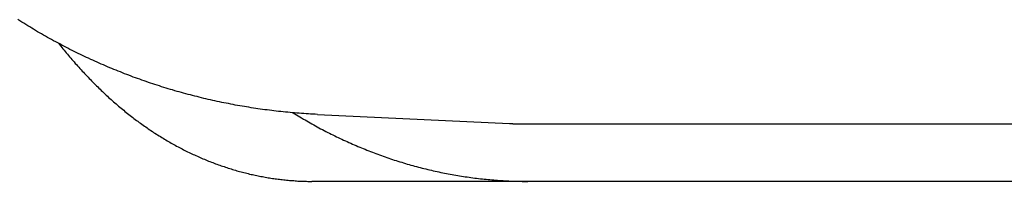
# Model space of a CAD drawing. Extents: x 987 to 2641, y 1244 to 2490.
# Tile 37 of 138: x 1951.95 to 1960.51, y 1753.41 to 1754.82. Entities that reach past the tile are written whole.
import ezdxf

# ---------------------------------------------------------------- set-up
doc = ezdxf.new("R2010")
doc.units = 0
doc.layers.add('KF_GRAVIS_8_DIM', color=1, linetype='CONTINUOUS')
doc.layers.add('KF_GRAVIS_8_LEFT', color=7, linetype='CONTINUOUS')

# ---------------------------------------------------------------- blocks, each defined once
blk = doc.blocks.new('*U13')
at = {"layer": 'KF_GRAVIS_8_LEFT'}
for p, q in [((-98.8469, -391.9171), (-97.1781, -391.9962)), ((-97.019, -392), (-74.0076, -392)), ((-84.3182, -392.5), (-98.8954, -392.5))]:
    blk.add_line(p, q, dxfattribs=at)
for points in [[(-98.8469, -391.917, 0), (-98.8669, -391.916, 0), (-98.8869, -391.915, 0), (-98.9068, -391.914, 0), (-98.9268, -391.913, 0), (-98.9468, -391.911, 0), (-98.9667, -391.91, 0), (-98.9867, -391.909, 0), (-99.0067, -391.907, 0), (-99.0266, -391.906, 0), (-99.0465, -391.904, 0), (-99.0665, -391.902, 0), (-99.0864, -391.9, 0), (-99.1063, -391.898, 0), (-99.1262, -391.896, 0), (-99.1461, -391.894, 0), (-99.166, -391.892, 0), (-99.1859, -391.89, 0), (-99.2058, -391.888, 0), (-99.2257, -391.886, 0), (-99.2456, -391.883, 0), (-99.2654, -391.881, 0), (-99.2853, -391.878, 0), (-99.3051, -391.876, 0), (-99.3249, -391.873, 0), (-99.3448, -391.87, 0), (-99.3646, -391.867, 0), (-99.3844, -391.864, 0), (-99.4042, -391.861, 0), (-99.4239, -391.858, 0), (-99.4437, -391.855, 0), (-99.4634, -391.852, 0), (-99.4832, -391.849, 0), (-99.5029, -391.845, 0), (-99.5226, -391.842, 0), (-99.5423, -391.838, 0), (-99.562, -391.835, 0), (-99.5817, -391.831, 0), (-99.6014, -391.827, 0), (-99.621, -391.823, 0), (-99.6406, -391.82, 0), (-99.6603, -391.816, 0), (-99.6799, -391.812, 0), (-99.6995, -391.807, 0), (-99.719, -391.803, 0), (-99.7386, -391.799, 0), (-99.7581, -391.795, 0), (-99.7777, -391.79, 0), (-99.7972, -391.786, 0), (-99.8167, -391.781, 0), (-99.8362, -391.777, 0), (-99.8556, -391.772, 0), (-99.8751, -391.767, 0), (-99.8945, -391.762, 0), (-99.9139, -391.757, 0), (-99.9333, -391.753, 0), (-99.9526, -391.747, 0), (-99.972, -391.742, 0), (-99.9913, -391.737, 0), (-100.011, -391.732, 0), (-100.03, -391.727, 0), (-100.049, -391.721, 0), (-100.068, -391.716, 0), (-100.088, -391.71, 0), (-100.107, -391.704, 0), (-100.126, -391.699, 0), (-100.145, -391.693, 0), (-100.164, -391.687, 0), (-100.184, -391.681, 0), (-100.203, -391.675, 0), (-100.222, -391.669, 0), (-100.241, -391.663, 0), (-100.26, -391.657, 0), (-100.279, -391.65, 0), (-100.298, -391.644, 0), (-100.317, -391.638, 0), (-100.336, -391.631, 0), (-100.355, -391.625, 0), (-100.374, -391.618, 0), (-100.392, -391.611, 0), (-100.411, -391.604, 0), (-100.43, -391.597, 0), (-100.449, -391.591, 0), (-100.468, -391.584, 0), (-100.486, -391.576, 0), (-100.505, -391.569, 0), (-100.524, -391.562, 0), (-100.542, -391.555, 0), (-100.561, -391.547, 0), (-100.58, -391.54, 0), (-100.598, -391.532, 0), (-100.617, -391.525, 0), (-100.635, -391.517, 0), (-100.654, -391.51, 0), (-100.672, -391.502, 0), (-100.691, -391.494, 0), (-100.709, -391.486, 0), (-100.727, -391.478, 0), (-100.746, -391.47, 0), (-100.764, -391.462, 0), (-100.782, -391.453, 0), (-100.801, -391.445, 0), (-100.819, -391.437, 0), (-100.837, -391.428, 0), (-100.855, -391.42, 0), (-100.873, -391.411, 0), (-100.891, -391.403, 0), (-100.909, -391.394, 0), (-100.927, -391.385, 0), (-100.945, -391.376, 0), (-100.963, -391.368, 0), (-100.981, -391.359, 0), (-100.999, -391.35, 0), (-101.017, -391.34, 0), (-101.035, -391.331, 0), (-101.053, -391.322, 0), (-101.07, -391.313, 0), (-101.088, -391.303, 0), (-101.106, -391.294, 0), (-101.123, -391.284, 0), (-101.141, -391.275, 0), (-101.159, -391.265, 0), (-101.176, -391.255, 0), (-101.194, -391.246, 0), (-101.211, -391.236, 0), (-101.228, -391.226, 0), (-101.246, -391.216, 0), (-101.263, -391.206, 0), (-101.281, -391.196, 0), (-101.298, -391.185, 0), (-101.315, -391.175, 0), (-101.332, -391.165, 0), (-101.349, -391.154, 0), (-101.366, -391.144, 0), (-101.384, -391.133, 0), (-101.401, -391.123, 0), (-101.418, -391.112, 0), (-101.435, -391.101, 0), (-101.451, -391.091, 0)], [(-101.098, -391.297, 0), (-101.089, -391.309, 0), (-101.079, -391.321, 0), (-101.07, -391.333, 0), (-101.06, -391.345, 0), (-101.05, -391.356, 0), (-101.041, -391.368, 0), (-101.031, -391.38, 0), (-101.021, -391.391, 0), (-101.012, -391.403, 0), (-101.002, -391.415, 0), (-100.992, -391.426, 0), (-100.982, -391.438, 0), (-100.972, -391.449, 0), (-100.963, -391.46, 0), (-100.953, -391.472, 0), (-100.943, -391.483, 0), (-100.933, -391.494, 0), (-100.923, -391.505, 0), (-100.913, -391.516, 0), (-100.903, -391.528, 0), (-100.892, -391.539, 0), (-100.882, -391.55, 0), (-100.872, -391.56, 0), (-100.862, -391.571, 0), (-100.852, -391.582, 0), (-100.842, -391.593, 0), (-100.831, -391.604, 0), (-100.821, -391.614, 0), (-100.811, -391.625, 0), (-100.8, -391.635, 0), (-100.79, -391.646, 0), (-100.779, -391.656, 0), (-100.769, -391.667, 0), (-100.758, -391.677, 0), (-100.748, -391.687, 0), (-100.737, -391.698, 0), (-100.727, -391.708, 0), (-100.716, -391.718, 0), (-100.706, -391.728, 0), (-100.695, -391.738, 0), (-100.684, -391.748, 0), (-100.674, -391.758, 0), (-100.663, -391.768, 0), (-100.652, -391.777, 0), (-100.641, -391.787, 0), (-100.63, -391.797, 0), (-100.62, -391.806, 0), (-100.609, -391.816, 0), (-100.598, -391.825, 0), (-100.587, -391.835, 0), (-100.576, -391.844, 0), (-100.565, -391.853, 0), (-100.554, -391.863, 0), (-100.543, -391.872, 0), (-100.532, -391.881, 0), (-100.521, -391.89, 0), (-100.51, -391.899, 0), (-100.499, -391.908, 0), (-100.488, -391.917, 0), (-100.476, -391.926, 0), (-100.465, -391.934, 0), (-100.454, -391.943, 0), (-100.443, -391.952, 0), (-100.432, -391.96, 0), (-100.42, -391.969, 0), (-100.409, -391.977, 0), (-100.398, -391.986, 0), (-100.386, -391.994, 0), (-100.375, -392.002, 0), (-100.364, -392.01, 0), (-100.352, -392.018, 0), (-100.341, -392.026, 0), (-100.329, -392.034, 0), (-100.318, -392.042, 0), (-100.306, -392.05, 0), (-100.295, -392.058, 0), (-100.283, -392.066, 0), (-100.272, -392.073, 0), (-100.26, -392.081, 0), (-100.248, -392.088, 0), (-100.237, -392.096, 0), (-100.225, -392.103, 0), (-100.213, -392.11, 0), (-100.202, -392.118, 0), (-100.19, -392.125, 0), (-100.178, -392.132, 0), (-100.167, -392.139, 0), (-100.155, -392.146, 0), (-100.143, -392.153, 0), (-100.131, -392.159, 0), (-100.119, -392.166, 0), (-100.108, -392.173, 0), (-100.096, -392.179, 0), (-100.084, -392.186, 0), (-100.072, -392.192, 0), (-100.06, -392.199, 0), (-100.048, -392.205, 0), (-100.036, -392.211, 0), (-100.024, -392.218, 0), (-100.012, -392.224, 0), (-100, -392.23, 0), (-99.9882, -392.236, 0), (-99.9762, -392.242, 0), (-99.9642, -392.248, 0), (-99.9521, -392.253, 0), (-99.9401, -392.259, 0), (-99.928, -392.265, 0), (-99.9159, -392.27, 0), (-99.9039, -392.276, 0), (-99.8917, -392.281, 0), (-99.8796, -392.287, 0), (-99.8675, -392.292, 0), (-99.8554, -392.297, 0), (-99.8432, -392.303, 0), (-99.831, -392.308, 0), (-99.8189, -392.313, 0), (-99.8067, -392.318, 0), (-99.7945, -392.323, 0), (-99.7823, -392.327, 0), (-99.7701, -392.332, 0), (-99.7578, -392.337, 0), (-99.7456, -392.342, 0), (-99.7334, -392.346, 0), (-99.7211, -392.351, 0), (-99.7088, -392.355, 0), (-99.6966, -392.359, 0), (-99.6843, -392.364, 0), (-99.672, -392.368, 0), (-99.6597, -392.372, 0), (-99.6474, -392.376, 0), (-99.6351, -392.38, 0), (-99.6228, -392.384, 0), (-99.6105, -392.388, 0), (-99.5982, -392.392, 0), (-99.5859, -392.396, 0), (-99.5735, -392.399, 0), (-99.5612, -392.403, 0), (-99.5488, -392.407, 0), (-99.5365, -392.41, 0), (-99.5242, -392.414, 0), (-99.5118, -392.417, 0), (-99.4994, -392.42, 0), (-99.4871, -392.423, 0), (-99.4747, -392.427, 0), (-99.4623, -392.43, 0), (-99.45, -392.433, 0), (-99.4376, -392.436, 0), (-99.4252, -392.439, 0), (-99.4129, -392.441, 0), (-99.4005, -392.444, 0), (-99.3881, -392.447, 0), (-99.3757, -392.45, 0), (-99.3633, -392.452, 0), (-99.351, -392.455, 0), (-99.3386, -392.457, 0), (-99.3262, -392.459, 0), (-99.3138, -392.462, 0), (-99.3015, -392.464, 0), (-99.2891, -392.466, 0), (-99.2767, -392.468, 0), (-99.2643, -392.47, 0), (-99.252, -392.472, 0), (-99.2396, -392.474, 0), (-99.2272, -392.476, 0), (-99.2149, -392.478, 0), (-99.2025, -392.479, 0), (-99.1902, -392.481, 0), (-99.1778, -392.482, 0), (-99.1655, -392.484, 0), (-99.1531, -392.485, 0), (-99.1408, -392.487, 0), (-99.1284, -392.488, 0), (-99.1161, -392.489, 0), (-99.1038, -392.49, 0), (-99.0915, -392.492, 0), (-99.0791, -392.493, 0), (-99.0668, -392.494, 0), (-99.0545, -392.494, 0), (-99.0422, -392.495, 0), (-99.03, -392.496, 0), (-99.0177, -392.497, 0), (-99.0054, -392.497, 0), (-98.9931, -392.498, 0), (-98.9809, -392.498, 0), (-98.9686, -392.499, 0), (-98.9564, -392.499, 0), (-98.9442, -392.499, 0), (-98.932, -392.5, 0), (-98.9197, -392.5, 0), (-98.9075, -392.5, 0), (-98.8954, -392.5, 0)], [(-99.0594, -391.903, 0), (-99.0447, -391.912, 0), (-99.0299, -391.921, 0), (-99.015, -391.93, 0), (-99.0002, -391.939, 0), (-98.9853, -391.948, 0), (-98.9704, -391.957, 0), (-98.9555, -391.965, 0), (-98.9405, -391.974, 0), (-98.9255, -391.982, 0), (-98.9105, -391.991, 0), (-98.8955, -391.999, 0), (-98.8804, -392.008, 0), (-98.8653, -392.016, 0), (-98.8502, -392.024, 0), (-98.8351, -392.033, 0), (-98.8199, -392.041, 0), (-98.8047, -392.049, 0), (-98.7895, -392.057, 0), (-98.7743, -392.065, 0), (-98.759, -392.073, 0), (-98.7438, -392.08, 0), (-98.7285, -392.088, 0), (-98.7131, -392.096, 0), (-98.6978, -392.103, 0), (-98.6824, -392.111, 0), (-98.667, -392.118, 0), (-98.6516, -392.126, 0), (-98.6362, -392.133, 0), (-98.6207, -392.14, 0), (-98.6052, -392.147, 0), (-98.5897, -392.154, 0), (-98.5742, -392.161, 0), (-98.5586, -392.168, 0), (-98.5431, -392.175, 0), (-98.5275, -392.182, 0), (-98.5119, -392.189, 0), (-98.4962, -392.195, 0), (-98.4806, -392.202, 0), (-98.4649, -392.208, 0), (-98.4492, -392.215, 0), (-98.4335, -392.221, 0), (-98.4178, -392.228, 0), (-98.4021, -392.234, 0), (-98.3863, -392.24, 0), (-98.3705, -392.246, 0), (-98.3547, -392.252, 0), (-98.3389, -392.258, 0), (-98.3231, -392.264, 0), (-98.3072, -392.27, 0), (-98.2913, -392.276, 0), (-98.2754, -392.281, 0), (-98.2595, -392.287, 0), (-98.2436, -392.292, 0), (-98.2277, -392.298, 0), (-98.2117, -392.303, 0), (-98.1958, -392.309, 0), (-98.1798, -392.314, 0), (-98.1638, -392.319, 0), (-98.1477, -392.324, 0), (-98.1317, -392.329, 0), (-98.1157, -392.334, 0), (-98.0996, -392.339, 0), (-98.0835, -392.344, 0), (-98.0674, -392.349, 0), (-98.0513, -392.353, 0), (-98.0352, -392.358, 0), (-98.0191, -392.362, 0), (-98.0029, -392.367, 0), (-97.9868, -392.371, 0), (-97.9706, -392.376, 0), (-97.9544, -392.38, 0), (-97.9382, -392.384, 0), (-97.922, -392.388, 0), (-97.9058, -392.392, 0), (-97.8895, -392.396, 0), (-97.8733, -392.4, 0), (-97.857, -392.404, 0), (-97.8407, -392.407, 0), (-97.8245, -392.411, 0), (-97.8082, -392.415, 0), (-97.7919, -392.418, 0), (-97.7755, -392.422, 0), (-97.7592, -392.425, 0), (-97.7429, -392.428, 0), (-97.7265, -392.431, 0), (-97.7102, -392.435, 0), (-97.6938, -392.438, 0), (-97.6775, -392.441, 0), (-97.6611, -392.444, 0), (-97.6447, -392.446, 0), (-97.6283, -392.449, 0), (-97.6119, -392.452, 0), (-97.5955, -392.455, 0), (-97.579, -392.457, 0), (-97.5626, -392.46, 0), (-97.5462, -392.462, 0), (-97.5297, -392.464, 0), (-97.5133, -392.467, 0), (-97.4968, -392.469, 0), (-97.4804, -392.471, 0), (-97.4639, -392.473, 0), (-97.4474, -392.475, 0), (-97.4309, -392.477, 0), (-97.4144, -392.479, 0), (-97.3979, -392.48, 0), (-97.3814, -392.482, 0), (-97.3649, -392.484, 0), (-97.3484, -392.485, 0), (-97.3319, -392.487, 0), (-97.3154, -392.488, 0), (-97.2989, -392.489, 0), (-97.2823, -392.49, 0), (-97.2658, -392.492, 0), (-97.2493, -392.493, 0), (-97.2328, -392.494, 0), (-97.2162, -392.495, 0), (-97.1997, -392.496, 0), (-97.1831, -392.496, 0), (-97.1666, -392.497, 0), (-97.15, -392.498, 0), (-97.1335, -392.498, 0), (-97.1169, -392.499, 0), (-97.1004, -392.499, 0), (-97.0838, -392.499, 0), (-97.0673, -392.5, 0), (-97.0507, -392.5, 0), (-97.0342, -392.5, 0), (-97.0176, -392.5, 0)], [(-97.1781, -391.996, 0), (-97.1768, -391.996, 0), (-97.1756, -391.996, 0), (-97.1743, -391.996, 0), (-97.1731, -391.996, 0), (-97.1719, -391.997, 0), (-97.1706, -391.997, 0), (-97.1694, -391.997, 0), (-97.1681, -391.997, 0), (-97.1669, -391.997, 0), (-97.1656, -391.997, 0), (-97.1644, -391.997, 0), (-97.1632, -391.997, 0), (-97.1619, -391.997, 0), (-97.1607, -391.997, 0), (-97.1594, -391.997, 0), (-97.1582, -391.997, 0), (-97.157, -391.997, 0), (-97.1557, -391.997, 0), (-97.1545, -391.997, 0), (-97.1532, -391.997, 0), (-97.152, -391.997, 0), (-97.1507, -391.997, 0), (-97.1495, -391.997, 0), (-97.1483, -391.998, 0), (-97.147, -391.998, 0), (-97.1458, -391.998, 0), (-97.1445, -391.998, 0), (-97.1433, -391.998, 0), (-97.142, -391.998, 0), (-97.1408, -391.998, 0), (-97.1396, -391.998, 0), (-97.1383, -391.998, 0), (-97.1371, -391.998, 0), (-97.1358, -391.998, 0), (-97.1346, -391.998, 0), (-97.1333, -391.998, 0), (-97.1321, -391.998, 0), (-97.1309, -391.998, 0), (-97.1296, -391.998, 0), (-97.1284, -391.998, 0), (-97.1271, -391.998, 0), (-97.1259, -391.998, 0), (-97.1247, -391.998, 0), (-97.1234, -391.998, 0), (-97.1222, -391.998, 0), (-97.1209, -391.998, 0), (-97.1197, -391.998, 0), (-97.1184, -391.999, 0), (-97.1172, -391.999, 0), (-97.116, -391.999, 0), (-97.1147, -391.999, 0), (-97.1135, -391.999, 0), (-97.1122, -391.999, 0), (-97.111, -391.999, 0), (-97.1097, -391.999, 0), (-97.1085, -391.999, 0), (-97.1073, -391.999, 0), (-97.106, -391.999, 0), (-97.1048, -391.999, 0), (-97.1035, -391.999, 0), (-97.1023, -391.999, 0), (-97.101, -391.999, 0), (-97.0998, -391.999, 0), (-97.0986, -391.999, 0), (-97.0973, -391.999, 0), (-97.0961, -391.999, 0), (-97.0948, -391.999, 0), (-97.0936, -391.999, 0), (-97.0923, -391.999, 0), (-97.0911, -391.999, 0), (-97.0899, -391.999, 0), (-97.0886, -391.999, 0), (-97.0874, -391.999, 0), (-97.0861, -391.999, 0), (-97.0849, -391.999, 0), (-97.0836, -391.999, 0), (-97.0824, -391.999, 0), (-97.0812, -391.999, 0), (-97.0799, -391.999, 0), (-97.0787, -391.999, 0), (-97.0774, -391.999, 0), (-97.0762, -392, 0), (-97.0749, -392, 0), (-97.0737, -392, 0), (-97.0725, -392, 0), (-97.0712, -392, 0), (-97.07, -392, 0), (-97.0687, -392, 0), (-97.0675, -392, 0), (-97.0662, -392, 0), (-97.065, -392, 0), (-97.0638, -392, 0), (-97.0625, -392, 0), (-97.0613, -392, 0), (-97.06, -392, 0), (-97.0588, -392, 0), (-97.0575, -392, 0), (-97.0563, -392, 0), (-97.0551, -392, 0), (-97.0538, -392, 0), (-97.0526, -392, 0), (-97.0513, -392, 0), (-97.0501, -392, 0), (-97.0488, -392, 0), (-97.0476, -392, 0), (-97.0464, -392, 0), (-97.0451, -392, 0), (-97.0439, -392, 0), (-97.0426, -392, 0), (-97.0414, -392, 0), (-97.0401, -392, 0), (-97.0389, -392, 0), (-97.0377, -392, 0), (-97.0364, -392, 0), (-97.0352, -392, 0), (-97.0339, -392, 0), (-97.0327, -392, 0), (-97.0314, -392, 0), (-97.0302, -392, 0), (-97.029, -392, 0), (-97.0277, -392, 0), (-97.0265, -392, 0), (-97.0252, -392, 0), (-97.024, -392, 0), (-97.0227, -392, 0), (-97.0215, -392, 0), (-97.0203, -392, 0), (-97.019, -392, 0)]]:
    blk.add_polyline3d(points, dxfattribs=at)

msp = doc.modelspace()

# ---------------------------------------------------------------- block references
at = {"layer": 'KF_GRAVIS_8_DIM'}
msp.add_blockref('*U13', (2053.3832, 2145.913), dxfattribs=at)

doc.saveas('drawing.dxf')
